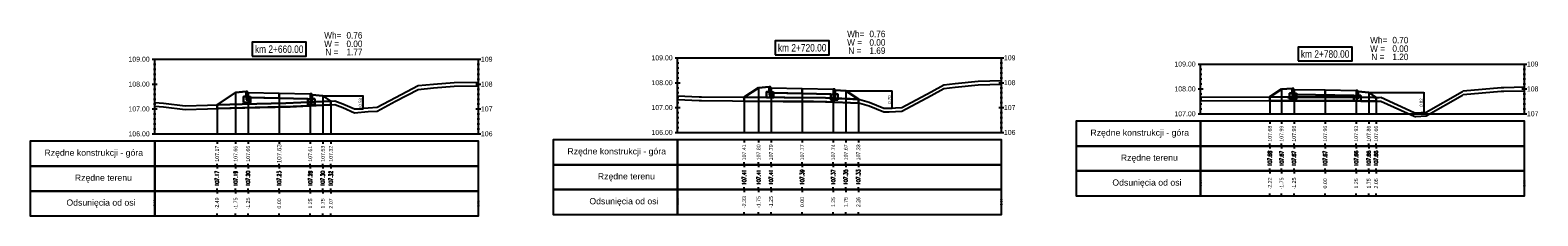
# Model space of a CAD drawing. Extents: x 7537626 to 7538805, y 5722894 to 5725486.
# Tile 42 of 105: x 7538260.58 to 7538321.12, y 5725385.98 to 5725393.45. Entities that reach past the tile are written whole.
import ezdxf

# ---------------------------------------------------------------- set-up
doc = ezdxf.new("R2010")
doc.units = 0
doc.header["$PDMODE"] = 35
doc.header["$PDSIZE"] = 0.3
for name, color, linetype in [('C-DROGI-PROFILE', 7, 'Continuous'), ('C-DROGI-PROFILE-ETYKIETY', 7, 'Continuous'), ('C-DROGI-PRZEKROJE-ETYKIETY', 7, 'Continuous'), ('C-POPRZECZKA-przekrój', 2, 'Continuous'), ('C-POPRZECZKA-widok', 1, 'Continuous')]:
    doc.layers.add(name, color=color, linetype=linetype)
for name, color, linetype, true_color in [('C-humus', 7, 'Continuous', 0x003df5), ('C-Teren', 7, 'Continuous', 0x008521), ('poprzeczki', 7, 'Continuous', 0x0000d6)]:
    doc.layers.add(name, color=color, linetype=linetype, true_color=true_color)
doc.layers.add('D-1.pow. hum.', color=7, linetype='Continuous', lineweight=30, plot=False)
doc.layers.add('D-3.nasyp', color=4, linetype='Continuous', lineweight=30, plot=False)
doc.layers.add('D-roboty-ziemne-opis', color=2, linetype='Continuous', lineweight=30)
doc.styles.add('2mm08', font='arial.ttf', dxfattribs={"width": 0.8})
doc.styles.add('opis_50', font='arial.ttf', dxfattribs={"height": 0.125})
doc.styles.get("Standard").update_dxf_attribs({"font": 'arial.ttf'})
doc.dimstyles.new('OPIS_50', dxfattribs={"dimscale": 0.5, "dimtxt": 0.125, "dimasz": 0.25, "dimexe": 0.1, "dimexo": 0.15, "dimgap": 0.1, "dimtad": 1, "dimzin": 0, "dimtxsty": 'opis_50', "dimblk": 'ARCHTICK', "dimcen": 0.15, "dimdle": 0.1, "dimaunit": 2, "dimadec": 4, "dimazin": 0, "dimtfac": 1, "dimtmove": 0, "dimatfit": 3, "dimfxl": 1, "dimarcsym": 0})

# ---------------------------------------------------------------- blocks, each defined once
blk = doc.blocks.new('_ArchTick')
at = {"color": 0, "linetype": 'ByBlock', "const_width": 0.15}
blk.add_lwpolyline([(-0.5, -0.5), (0.5, 0.5)], dxfattribs=at)
blk = doc.blocks.new('*D129')
at = {"layer": 'Defpoints', "color": 0, "transparency": 16777216}
for p in [(7538272.328, 5725390.816), (7538273.605, 5725390.282), (7538273.934, 5725390.282)]:
    blk.add_point(p, dxfattribs=at)
at = {"layer": 'poprzeczki', "color": 0, "lineweight": -2, "transparency": 16777216}
for p, q in [((7538272.343, 5725390.816), (7538273.944, 5725390.816)), ((7538273.934, 5725390.826), (7538273.934, 5725390.272)), ((7538273.62, 5725390.282), (7538273.944, 5725390.282))]:
    blk.add_line(p, q, dxfattribs=at)
at = {"layer": 'poprzeczki', "color": 0, "lineweight": -2, "transparency": 16777216, "xscale": 0.025, "yscale": 0.025, "zscale": 0.025}
for p, rotation in [((7538273.934, 5725390.816), 90), ((7538273.934, 5725390.282), 270)]:
    blk.add_blockref('_ArchTick', p, dxfattribs=dict(at, rotation=rotation))
at = {"layer": 'poprzeczki', "color": 0, "transparency": 16777216, "insert": (7538273.849, 5725390.549), "char_height": 0.125, "attachment_point": 5, "rotation": 90, "style": 'opis_50'}
blk.add_mtext('0,53', dxfattribs=at)
blk = doc.blocks.new('*D132')
at = {"layer": 'Defpoints', "color": 0, "transparency": 16777216}
for p in [(7538293.328, 5725391.009), (7538294.86, 5725390.312), (7538295.18, 5725390.312)]:
    blk.add_point(p, dxfattribs=at)
at = {"layer": 'poprzeczki', "color": 0, "lineweight": -2, "transparency": 16777216}
for p, q in [((7538293.343, 5725391.009), (7538295.19, 5725391.009)), ((7538295.18, 5725391.019), (7538295.18, 5725390.302)), ((7538294.875, 5725390.312), (7538295.19, 5725390.312))]:
    blk.add_line(p, q, dxfattribs=at)
at = {"layer": 'poprzeczki', "color": 0, "lineweight": -2, "transparency": 16777216, "xscale": 0.025, "yscale": 0.025, "zscale": 0.025}
for p, rotation in [((7538295.18, 5725391.009), 90), ((7538295.18, 5725390.312), 270)]:
    blk.add_blockref('_ArchTick', p, dxfattribs=dict(at, rotation=rotation))
at = {"layer": 'poprzeczki', "color": 0, "transparency": 16777216, "insert": (7538295.095, 5725390.661), "char_height": 0.125, "attachment_point": 5, "rotation": 90, "style": 'opis_50'}
blk.add_mtext('0,70', dxfattribs=at)
blk = doc.blocks.new('*D135')
at = {"layer": 'Defpoints', "color": 0, "transparency": 16777216}
for p in [(7538314.328, 5725390.949), (7538316.217, 5725390.13), (7538316.535, 5725390.13)]:
    blk.add_point(p, dxfattribs=at)
at = {"layer": 'poprzeczki', "color": 0, "lineweight": -2, "transparency": 16777216}
for p, q in [((7538314.343, 5725390.949), (7538316.545, 5725390.949)), ((7538316.535, 5725390.959), (7538316.535, 5725390.12)), ((7538316.232, 5725390.13), (7538316.545, 5725390.13))]:
    blk.add_line(p, q, dxfattribs=at)
at = {"layer": 'poprzeczki', "color": 0, "lineweight": -2, "transparency": 16777216, "xscale": 0.025, "yscale": 0.025, "zscale": 0.025}
for p, rotation in [((7538316.535, 5725390.949), 90), ((7538316.535, 5725390.13), 270)]:
    blk.add_blockref('_ArchTick', p, dxfattribs=dict(at, rotation=rotation))
at = {"layer": 'poprzeczki', "color": 0, "transparency": 16777216, "insert": (7538316.45, 5725390.539), "char_height": 0.125, "attachment_point": 5, "rotation": 90, "style": 'opis_50'}
blk.add_mtext('0,82', dxfattribs=at)

msp = doc.modelspace()

# ---------------------------------------------------------------- linework, layer by layer
at = {"layer": 'C-DROGI-PROFILE', "color": 7, "linetype": 'Continuous', "lineweight": -3}
for p, q in [((7538310.358, 5725389.789), (7538310.358, 5725389.689)), ((7538310.828, 5725389.789), (7538310.828, 5725389.689)), ((7538311.328, 5725389.789), (7538311.328, 5725389.689)), ((7538312.578, 5725389.789), (7538312.578, 5725389.689)), ((7538313.828, 5725389.789), (7538313.828, 5725389.689)), ((7538314.328, 5725389.789), (7538314.328, 5725389.689)), ((7538314.624, 5725389.789), (7538314.624, 5725389.689)), ((7538268.083, 5725388.983), (7538268.083, 5725388.883)), ((7538268.828, 5725388.983), (7538268.828, 5725388.883)), ((7538269.328, 5725388.983), (7538269.328, 5725388.883)), ((7538270.578, 5725388.983), (7538270.578, 5725388.883)), ((7538271.828, 5725388.983), (7538271.828, 5725388.883)), ((7538272.328, 5725388.983), (7538272.328, 5725388.883)), ((7538272.652, 5725388.983), (7538272.652, 5725388.883)), ((7538289.249, 5725389.039), (7538289.249, 5725388.939)), ((7538289.828, 5725389.039), (7538289.828, 5725388.939)), ((7538290.328, 5725389.039), (7538290.328, 5725388.939)), ((7538291.578, 5725389.039), (7538291.578, 5725388.939)), ((7538292.828, 5725389.039), (7538292.828, 5725388.939)), ((7538293.328, 5725389.039), (7538293.328, 5725388.939)), ((7538293.835, 5725389.039), (7538293.835, 5725388.939)), ((7538310.358, 5725388.789), (7538310.358, 5725388.889)), ((7538310.358, 5725388.789), (7538310.358, 5725388.689)), ((7538310.828, 5725388.789), (7538310.828, 5725388.889)), ((7538310.828, 5725388.789), (7538310.828, 5725388.689)), ((7538311.328, 5725388.789), (7538311.328, 5725388.889)), ((7538311.328, 5725388.789), (7538311.328, 5725388.689)), ((7538312.578, 5725388.789), (7538312.578, 5725388.889)), ((7538312.578, 5725388.789), (7538312.578, 5725388.689)), ((7538313.828, 5725388.789), (7538313.828, 5725388.889)), ((7538313.828, 5725388.789), (7538313.828, 5725388.689)), ((7538314.328, 5725388.789), (7538314.328, 5725388.889)), ((7538314.328, 5725388.789), (7538314.328, 5725388.689)), ((7538314.624, 5725388.789), (7538314.624, 5725388.889)), ((7538314.624, 5725388.789), (7538314.624, 5725388.689)), ((7538268.083, 5725387.983), (7538268.083, 5725388.083)), ((7538268.083, 5725387.983), (7538268.083, 5725387.883)), ((7538268.828, 5725387.983), (7538268.828, 5725388.083)), ((7538268.828, 5725387.983), (7538268.828, 5725387.883)), ((7538269.328, 5725387.983), (7538269.328, 5725388.083)), ((7538269.328, 5725387.983), (7538269.328, 5725387.883)), ((7538270.578, 5725387.983), (7538270.578, 5725388.083)), ((7538270.578, 5725387.983), (7538270.578, 5725387.883)), ((7538271.828, 5725387.983), (7538271.828, 5725388.083)), ((7538271.828, 5725387.983), (7538271.828, 5725387.883)), ((7538272.328, 5725387.983), (7538272.328, 5725388.083)), ((7538272.328, 5725387.983), (7538272.328, 5725387.883)), ((7538272.652, 5725387.983), (7538272.652, 5725388.083)), ((7538272.652, 5725387.983), (7538272.652, 5725387.883)), ((7538289.249, 5725388.039), (7538289.249, 5725388.139)), ((7538289.249, 5725388.039), (7538289.249, 5725387.939)), ((7538289.828, 5725388.039), (7538289.828, 5725388.139)), ((7538289.828, 5725388.039), (7538289.828, 5725387.939)), ((7538290.328, 5725388.039), (7538290.328, 5725388.139)), ((7538290.328, 5725388.039), (7538290.328, 5725387.939)), ((7538291.578, 5725388.039), (7538291.578, 5725388.139)), ((7538291.578, 5725388.039), (7538291.578, 5725387.939)), ((7538292.828, 5725388.039), (7538292.828, 5725388.139)), ((7538292.828, 5725388.039), (7538292.828, 5725387.939)), ((7538293.328, 5725388.039), (7538293.328, 5725388.139)), ((7538293.328, 5725388.039), (7538293.328, 5725387.939)), ((7538293.835, 5725388.039), (7538293.835, 5725388.139)), ((7538293.835, 5725388.039), (7538293.835, 5725387.939)), ((7538310.358, 5725387.789), (7538310.358, 5725387.889)), ((7538310.358, 5725387.789), (7538310.358, 5725387.689)), ((7538310.828, 5725387.789), (7538310.828, 5725387.889)), ((7538310.828, 5725387.789), (7538310.828, 5725387.689)), ((7538311.328, 5725387.789), (7538311.328, 5725387.889)), ((7538311.328, 5725387.789), (7538311.328, 5725387.689)), ((7538312.578, 5725387.789), (7538312.578, 5725387.889)), ((7538312.578, 5725387.789), (7538312.578, 5725387.689)), ((7538313.828, 5725387.789), (7538313.828, 5725387.889)), ((7538313.828, 5725387.789), (7538313.828, 5725387.689)), ((7538314.328, 5725387.789), (7538314.328, 5725387.889)), ((7538314.328, 5725387.789), (7538314.328, 5725387.689)), ((7538314.624, 5725387.789), (7538314.624, 5725387.889)), ((7538314.624, 5725387.789), (7538314.624, 5725387.689)), ((7538268.083, 5725386.983), (7538268.083, 5725387.083)), ((7538268.083, 5725386.983), (7538268.083, 5725386.883)), ((7538268.828, 5725386.983), (7538268.828, 5725387.083)), ((7538268.828, 5725386.983), (7538268.828, 5725386.883)), ((7538269.328, 5725386.983), (7538269.328, 5725387.083)), ((7538269.328, 5725386.983), (7538269.328, 5725386.883)), ((7538270.578, 5725386.983), (7538270.578, 5725387.083)), ((7538270.578, 5725386.983), (7538270.578, 5725386.883)), ((7538271.828, 5725386.983), (7538271.828, 5725387.083)), ((7538271.828, 5725386.983), (7538271.828, 5725386.883)), ((7538272.328, 5725386.983), (7538272.328, 5725387.083)), ((7538272.328, 5725386.983), (7538272.328, 5725386.883)), ((7538272.652, 5725386.983), (7538272.652, 5725387.083)), ((7538272.652, 5725386.983), (7538272.652, 5725386.883)), ((7538289.249, 5725387.039), (7538289.249, 5725387.139)), ((7538289.249, 5725387.039), (7538289.249, 5725386.939)), ((7538289.828, 5725387.039), (7538289.828, 5725387.139)), ((7538289.828, 5725387.039), (7538289.828, 5725386.939)), ((7538290.328, 5725387.039), (7538290.328, 5725387.139)), ((7538290.328, 5725387.039), (7538290.328, 5725386.939)), ((7538291.578, 5725387.039), (7538291.578, 5725387.139)), ((7538291.578, 5725387.039), (7538291.578, 5725386.939)), ((7538292.828, 5725387.039), (7538292.828, 5725387.139)), ((7538292.828, 5725387.039), (7538292.828, 5725386.939)), ((7538293.328, 5725387.039), (7538293.328, 5725387.139)), ((7538293.328, 5725387.039), (7538293.328, 5725386.939)), ((7538293.835, 5725387.039), (7538293.835, 5725387.139)), ((7538293.835, 5725387.039), (7538293.835, 5725386.939)), ((7538310.358, 5725386.789), (7538310.358, 5725386.889)), ((7538310.828, 5725386.789), (7538310.828, 5725386.889)), ((7538311.328, 5725386.789), (7538311.328, 5725386.889)), ((7538312.578, 5725386.789), (7538312.578, 5725386.889)), ((7538313.828, 5725386.789), (7538313.828, 5725386.889)), ((7538314.328, 5725386.789), (7538314.328, 5725386.889)), ((7538314.624, 5725386.789), (7538314.624, 5725386.889)), ((7538268.083, 5725385.983), (7538268.083, 5725386.083)), ((7538268.828, 5725385.983), (7538268.828, 5725386.083)), ((7538269.328, 5725385.983), (7538269.328, 5725386.083)), ((7538270.578, 5725385.983), (7538270.578, 5725386.083)), ((7538271.828, 5725385.983), (7538271.828, 5725386.083)), ((7538272.328, 5725385.983), (7538272.328, 5725386.083)), ((7538272.652, 5725385.983), (7538272.652, 5725386.083)), ((7538289.249, 5725386.039), (7538289.249, 5725386.139)), ((7538289.828, 5725386.039), (7538289.828, 5725386.139)), ((7538290.328, 5725386.039), (7538290.328, 5725386.139)), ((7538291.578, 5725386.039), (7538291.578, 5725386.139)), ((7538292.828, 5725386.039), (7538292.828, 5725386.139)), ((7538293.328, 5725386.039), (7538293.328, 5725386.139)), ((7538293.835, 5725386.039), (7538293.835, 5725386.139))]:
    msp.add_line(p, q, dxfattribs=at)
at = {"layer": 'C-DROGI-PROFILE', "color": 1, "linetype": 'Continuous', "lineweight": -3}
for points in [[(7538307.578, 5725388.789), (7538307.578, 5725389.789), (7538302.578, 5725389.789), (7538302.578, 5725388.789)], [(7538307.578, 5725388.789), (7538320.578, 5725388.789), (7538320.578, 5725389.789), (7538307.578, 5725389.789)], [(7538265.578, 5725387.983), (7538265.578, 5725388.983), (7538260.578, 5725388.983), (7538260.578, 5725387.983)], [(7538265.578, 5725387.983), (7538278.578, 5725387.983), (7538278.578, 5725388.983), (7538265.578, 5725388.983)], [(7538286.578, 5725388.039), (7538286.578, 5725389.039), (7538281.578, 5725389.039), (7538281.578, 5725388.039)], [(7538286.578, 5725388.039), (7538299.578, 5725388.039), (7538299.578, 5725389.039), (7538286.578, 5725389.039)], [(7538307.578, 5725387.789), (7538307.578, 5725388.789), (7538302.578, 5725388.789), (7538302.578, 5725387.789)], [(7538307.578, 5725387.789), (7538320.578, 5725387.789), (7538320.578, 5725388.789), (7538307.578, 5725388.789)], [(7538265.578, 5725386.983), (7538265.578, 5725387.983), (7538260.578, 5725387.983), (7538260.578, 5725386.983)], [(7538265.578, 5725386.983), (7538278.578, 5725386.983), (7538278.578, 5725387.983), (7538265.578, 5725387.983)], [(7538286.578, 5725387.039), (7538286.578, 5725388.039), (7538281.578, 5725388.039), (7538281.578, 5725387.039)], [(7538286.578, 5725387.039), (7538299.578, 5725387.039), (7538299.578, 5725388.039), (7538286.578, 5725388.039)], [(7538307.578, 5725386.789), (7538307.578, 5725387.789), (7538302.578, 5725387.789), (7538302.578, 5725386.789)], [(7538307.578, 5725386.789), (7538320.578, 5725386.789), (7538320.578, 5725387.789), (7538307.578, 5725387.789)], [(7538265.578, 5725385.983), (7538265.578, 5725386.983), (7538260.578, 5725386.983), (7538260.578, 5725385.983)], [(7538265.578, 5725385.983), (7538278.578, 5725385.983), (7538278.578, 5725386.983), (7538265.578, 5725386.983)], [(7538286.578, 5725386.039), (7538286.578, 5725387.039), (7538281.578, 5725387.039), (7538281.578, 5725386.039)], [(7538286.578, 5725386.039), (7538299.578, 5725386.039), (7538299.578, 5725387.039), (7538286.578, 5725387.039)]]:
    msp.add_3dface(points, dxfattribs=at)
at = {"layer": 'C-DROGI-PRZEKROJE-ETYKIETY', "color": 1, "linetype": 'Continuous', "lineweight": -3}
for p, q in [((7538268.828, 5725390.946), (7538268.828, 5725389.283)), ((7538269.328, 5725390.94), (7538269.328, 5725389.283)), ((7538270.578, 5725390.915), (7538270.578, 5725389.283)), ((7538271.828, 5725390.89), (7538271.828, 5725389.283)), ((7538272.328, 5725390.816), (7538272.328, 5725389.283)), ((7538272.652, 5725390.6), (7538272.652, 5725389.283)), ((7538289.249, 5725390.753), (7538289.249, 5725389.339)), ((7538289.828, 5725391.139), (7538289.828, 5725389.339)), ((7538290.328, 5725391.133), (7538290.328, 5725389.339)), ((7538291.578, 5725391.108), (7538291.578, 5725389.339)), ((7538292.828, 5725391.083), (7538292.828, 5725389.339)), ((7538293.328, 5725391.009), (7538293.328, 5725389.339)), ((7538293.835, 5725390.671), (7538293.835, 5725389.339)), ((7538310.358, 5725390.765), (7538310.358, 5725390.089)), ((7538310.828, 5725391.079), (7538310.828, 5725390.089)), ((7538311.328, 5725391.072), (7538311.328, 5725390.089)), ((7538312.578, 5725391.047), (7538312.578, 5725390.089)), ((7538313.828, 5725391.022), (7538313.828, 5725390.089)), ((7538314.328, 5725390.949), (7538314.328, 5725390.089)), ((7538314.624, 5725390.751), (7538314.624, 5725390.089)), ((7538268.083, 5725390.45), (7538268.083, 5725389.283))]:
    msp.add_line(p, q, dxfattribs=at)
at = {"layer": 'C-humus'}
for p, q in [((7538276.769, 5725391.127), (7538277.607, 5725391.201)), ((7538277.607, 5725391.201), (7538278.578, 5725391.217)), ((7538297.72, 5725391.154), (7538298.649, 5725391.256)), ((7538298.649, 5725391.256), (7538299.578, 5725391.278)), ((7538274.516, 5725390.199), (7538275.244, 5725390.591)), ((7538275.244, 5725390.591), (7538276.158, 5725391.071)), ((7538276.158, 5725391.071), (7538276.769, 5725391.127)), ((7538286.578, 5725390.666), (7538287.446, 5725390.619)), ((7538287.446, 5725390.619), (7538287.449, 5725390.619)), ((7538287.449, 5725390.619), (7538287.455, 5725390.619)), ((7538287.455, 5725390.619), (7538287.535, 5725390.618)), ((7538287.535, 5725390.618), (7538292.514, 5725390.576)), ((7538292.514, 5725390.576), (7538293.892, 5725390.519)), ((7538295.578, 5725390.196), (7538296.753, 5725390.82)), ((7538296.753, 5725390.82), (7538297.269, 5725391.103)), ((7538297.269, 5725391.103), (7538297.72, 5725391.154)), ((7538307.578, 5725390.625), (7538314.53, 5725390.601)), ((7538314.53, 5725390.601), (7538314.743, 5725390.601)), ((7538314.743, 5725390.601), (7538314.821, 5725390.603)), ((7538314.821, 5725390.603), (7538316.153, 5725389.994)), ((7538316.638, 5725390.009), (7538318.098, 5725390.842)), ((7538318.098, 5725390.842), (7538318.127, 5725390.859)), ((7538318.127, 5725390.859), (7538319.643, 5725390.996)), ((7538319.643, 5725390.996), (7538319.675, 5725390.999)), ((7538319.675, 5725390.999), (7538319.76, 5725391.001)), ((7538319.76, 5725391.001), (7538320.578, 5725391.017)), ((7538265.578, 5725390.392), (7538265.932, 5725390.367)), ((7538265.932, 5725390.367), (7538266.802, 5725390.265)), ((7538266.802, 5725390.265), (7538268.595, 5725390.314)), ((7538268.595, 5725390.314), (7538271.019, 5725390.375)), ((7538271.019, 5725390.375), (7538272.813, 5725390.457)), ((7538272.813, 5725390.457), (7538273.14, 5725390.338)), ((7538273.14, 5725390.338), (7538273.605, 5725390.132)), ((7538273.605, 5725390.132), (7538274.148, 5725390.177)), ((7538274.148, 5725390.177), (7538274.516, 5725390.199)), ((7538293.892, 5725390.519), (7538294.271, 5725390.403)), ((7538294.271, 5725390.403), (7538294.86, 5725390.162)), ((7538294.86, 5725390.162), (7538295.074, 5725390.169)), ((7538295.074, 5725390.169), (7538295.578, 5725390.196)), ((7538316.153, 5725389.994), (7538316.199, 5725389.978)), ((7538316.199, 5725389.978), (7538316.217, 5725389.98)), ((7538316.217, 5725389.98), (7538316.638, 5725390.009))]:
    msp.add_line(p, q, dxfattribs=at)
at = {"layer": 'C-POPRZECZKA-przekrój', "color": 2, "linetype": 'Continuous', "lineweight": -3}
for p, q in [((7538289.828, 5725391.139), (7538290.248, 5725391.173)), ((7538290.288, 5725391.173), (7538290.248, 5725391.173)), ((7538290.248, 5725391.173), (7538290.248, 5725390.843)), ((7538290.293, 5725391.172), (7538290.288, 5725391.173)), ((7538290.302, 5725391.17), (7538290.293, 5725391.172)), ((7538290.31, 5725391.166), (7538290.302, 5725391.17)), ((7538268.083, 5725390.45), (7538268.828, 5725390.946)), ((7538268.828, 5725390.946), (7538269.248, 5725390.98)), ((7538269.148, 5725390.55), (7538269.148, 5725390.78)), ((7538269.148, 5725390.78), (7538269.248, 5725390.78)), ((7538269.288, 5725390.98), (7538269.248, 5725390.98)), ((7538269.248, 5725390.98), (7538269.248, 5725390.65)), ((7538269.248, 5725390.78), (7538269.248, 5725390.68)), ((7538269.248, 5725390.68), (7538269.328, 5725390.68)), ((7538269.248, 5725390.65), (7538269.328, 5725390.65)), ((7538269.293, 5725390.979), (7538269.288, 5725390.98)), ((7538269.302, 5725390.977), (7538269.293, 5725390.979)), ((7538269.31, 5725390.973), (7538269.302, 5725390.977)), ((7538269.316, 5725390.968), (7538269.31, 5725390.973)), ((7538269.32, 5725390.963), (7538269.316, 5725390.968)), ((7538269.325, 5725390.955), (7538269.32, 5725390.963)), ((7538269.327, 5725390.947), (7538269.325, 5725390.955)), ((7538269.328, 5725390.94), (7538269.327, 5725390.947)), ((7538269.328, 5725390.94), (7538270.578, 5725390.915)), ((7538269.328, 5725390.94), (7538269.329, 5725390.74)), ((7538269.328, 5725390.65), (7538269.328, 5725390.94)), ((7538269.328, 5725390.94), (7538269.328, 5725390.78)), ((7538269.328, 5725390.78), (7538269.428, 5725390.78)), ((7538269.329, 5725390.74), (7538270.578, 5725390.715)), ((7538269.428, 5725390.78), (7538269.428, 5725390.55)), ((7538270.578, 5725390.715), (7538270.578, 5725390.915)), ((7538270.578, 5725390.915), (7538271.828, 5725390.89)), ((7538270.578, 5725390.715), (7538271.827, 5725390.69)), ((7538271.728, 5725390.46), (7538271.728, 5725390.69)), ((7538271.728, 5725390.69), (7538271.828, 5725390.69)), ((7538271.828, 5725390.89), (7538271.827, 5725390.69)), ((7538271.868, 5725390.89), (7538271.828, 5725390.89)), ((7538271.828, 5725390.89), (7538271.828, 5725390.56)), ((7538271.828, 5725390.69), (7538271.828, 5725390.59)), ((7538271.828, 5725390.59), (7538271.908, 5725390.59)), ((7538271.873, 5725390.889), (7538271.868, 5725390.89)), ((7538271.882, 5725390.887), (7538271.873, 5725390.889)), ((7538271.89, 5725390.883), (7538271.882, 5725390.887)), ((7538271.896, 5725390.878), (7538271.89, 5725390.883)), ((7538271.9, 5725390.873), (7538271.896, 5725390.878)), ((7538271.905, 5725390.865), (7538271.9, 5725390.873)), ((7538271.907, 5725390.857), (7538271.905, 5725390.865)), ((7538271.908, 5725390.85), (7538271.907, 5725390.857)), ((7538271.908, 5725390.56), (7538271.908, 5725390.85)), ((7538271.908, 5725390.85), (7538271.908, 5725390.69)), ((7538271.908, 5725390.85), (7538272.328, 5725390.816)), ((7538271.908, 5725390.69), (7538272.008, 5725390.69)), ((7538272.008, 5725390.69), (7538272.008, 5725390.46)), ((7538272.328, 5725390.816), (7538272.652, 5725390.6)), ((7538289.249, 5725390.753), (7538289.828, 5725391.139)), ((7538290.148, 5725390.743), (7538290.148, 5725390.973)), ((7538290.148, 5725390.973), (7538290.248, 5725390.973)), ((7538290.428, 5725390.743), (7538290.148, 5725390.743)), ((7538290.248, 5725390.973), (7538290.248, 5725390.873)), ((7538290.248, 5725390.873), (7538290.328, 5725390.873)), ((7538290.248, 5725390.843), (7538290.328, 5725390.843)), ((7538290.316, 5725391.161), (7538290.31, 5725391.166)), ((7538290.32, 5725391.156), (7538290.316, 5725391.161)), ((7538290.325, 5725391.148), (7538290.32, 5725391.156)), ((7538290.327, 5725391.14), (7538290.325, 5725391.148)), ((7538290.328, 5725391.133), (7538290.327, 5725391.14)), ((7538290.328, 5725391.133), (7538291.578, 5725391.108)), ((7538290.328, 5725391.133), (7538290.329, 5725390.933)), ((7538290.328, 5725390.843), (7538290.328, 5725391.133)), ((7538290.328, 5725391.133), (7538290.328, 5725390.973)), ((7538290.328, 5725390.973), (7538290.428, 5725390.973)), ((7538290.329, 5725390.933), (7538291.578, 5725390.908)), ((7538290.428, 5725390.973), (7538290.428, 5725390.743)), ((7538291.578, 5725390.908), (7538291.578, 5725391.108)), ((7538291.578, 5725391.108), (7538292.828, 5725391.083)), ((7538291.578, 5725390.908), (7538292.827, 5725390.883)), ((7538292.728, 5725390.653), (7538292.728, 5725390.883)), ((7538292.728, 5725390.883), (7538292.828, 5725390.883)), ((7538293.008, 5725390.653), (7538292.728, 5725390.653)), ((7538292.828, 5725391.083), (7538292.827, 5725390.883)), ((7538292.868, 5725391.083), (7538292.828, 5725391.083)), ((7538292.828, 5725391.083), (7538292.828, 5725390.753)), ((7538292.828, 5725390.883), (7538292.828, 5725390.783)), ((7538292.828, 5725390.783), (7538292.908, 5725390.783)), ((7538292.828, 5725390.753), (7538292.908, 5725390.753)), ((7538292.873, 5725391.082), (7538292.868, 5725391.083)), ((7538292.882, 5725391.08), (7538292.873, 5725391.082)), ((7538292.89, 5725391.076), (7538292.882, 5725391.08)), ((7538292.896, 5725391.071), (7538292.89, 5725391.076)), ((7538292.9, 5725391.066), (7538292.896, 5725391.071)), ((7538292.905, 5725391.058), (7538292.9, 5725391.066)), ((7538292.907, 5725391.05), (7538292.905, 5725391.058)), ((7538292.908, 5725391.043), (7538292.907, 5725391.05)), ((7538292.908, 5725390.753), (7538292.908, 5725391.043)), ((7538292.908, 5725391.043), (7538292.908, 5725390.883)), ((7538292.908, 5725391.043), (7538293.328, 5725391.009)), ((7538292.908, 5725390.883), (7538293.008, 5725390.883)), ((7538293.008, 5725390.883), (7538293.008, 5725390.653)), ((7538293.328, 5725391.009), (7538293.835, 5725390.671)), ((7538310.358, 5725390.765), (7538310.828, 5725391.079)), ((7538310.828, 5725391.079), (7538311.248, 5725391.112)), ((7538311.148, 5725390.682), (7538311.148, 5725390.912)), ((7538311.148, 5725390.912), (7538311.248, 5725390.912)), ((7538311.428, 5725390.682), (7538311.148, 5725390.682)), ((7538311.288, 5725391.112), (7538311.248, 5725391.112)), ((7538311.248, 5725391.112), (7538311.248, 5725390.782)), ((7538311.248, 5725390.912), (7538311.248, 5725390.812)), ((7538311.248, 5725390.812), (7538311.328, 5725390.812)), ((7538311.248, 5725390.782), (7538311.328, 5725390.782)), ((7538311.293, 5725391.112), (7538311.288, 5725391.112)), ((7538311.302, 5725391.11), (7538311.293, 5725391.112)), ((7538311.31, 5725391.105), (7538311.302, 5725391.11)), ((7538311.316, 5725391.1), (7538311.31, 5725391.105)), ((7538311.32, 5725391.095), (7538311.316, 5725391.1)), ((7538311.325, 5725391.088), (7538311.32, 5725391.095)), ((7538311.327, 5725391.08), (7538311.325, 5725391.088)), ((7538311.328, 5725391.072), (7538311.327, 5725391.08)), ((7538311.328, 5725391.072), (7538312.578, 5725391.047)), ((7538311.328, 5725391.072), (7538311.329, 5725390.872)), ((7538311.328, 5725390.782), (7538311.328, 5725391.072)), ((7538311.328, 5725391.072), (7538311.328, 5725390.912)), ((7538311.328, 5725390.912), (7538311.428, 5725390.912)), ((7538311.329, 5725390.872), (7538312.578, 5725390.847)), ((7538311.428, 5725390.912), (7538311.428, 5725390.682)), ((7538312.578, 5725390.847), (7538312.578, 5725391.047)), ((7538312.578, 5725391.047), (7538313.828, 5725391.022)), ((7538312.578, 5725390.847), (7538313.827, 5725390.822)), ((7538313.728, 5725390.592), (7538313.728, 5725390.822)), ((7538313.728, 5725390.822), (7538313.828, 5725390.822)), ((7538314.008, 5725390.592), (7538313.728, 5725390.592)), ((7538313.828, 5725391.022), (7538313.827, 5725390.822)), ((7538313.868, 5725391.022), (7538313.828, 5725391.022)), ((7538313.828, 5725391.022), (7538313.828, 5725390.692)), ((7538313.828, 5725390.822), (7538313.828, 5725390.722)), ((7538313.828, 5725390.722), (7538313.908, 5725390.722)), ((7538313.828, 5725390.692), (7538313.908, 5725390.692)), ((7538313.873, 5725391.022), (7538313.868, 5725391.022)), ((7538313.882, 5725391.02), (7538313.873, 5725391.022)), ((7538313.89, 5725391.015), (7538313.882, 5725391.02)), ((7538313.896, 5725391.01), (7538313.89, 5725391.015)), ((7538313.9, 5725391.005), (7538313.896, 5725391.01)), ((7538313.905, 5725390.998), (7538313.9, 5725391.005)), ((7538313.907, 5725390.99), (7538313.905, 5725390.998)), ((7538313.908, 5725390.982), (7538313.907, 5725390.99)), ((7538313.908, 5725390.692), (7538313.908, 5725390.982)), ((7538313.908, 5725390.982), (7538313.908, 5725390.822)), ((7538313.908, 5725390.982), (7538314.328, 5725390.949)), ((7538313.908, 5725390.822), (7538314.008, 5725390.822)), ((7538314.008, 5725390.822), (7538314.008, 5725390.592)), ((7538314.328, 5725390.949), (7538314.624, 5725390.751)), ((7538269.428, 5725390.55), (7538269.148, 5725390.55)), ((7538272.008, 5725390.46), (7538271.728, 5725390.46)), ((7538271.828, 5725390.56), (7538271.908, 5725390.56))]:
    msp.add_line(p, q, dxfattribs=at)
at = {"layer": 'C-POPRZECZKA-widok', "color": 1, "linetype": 'Continuous', "lineweight": -3}
for p, q in [((7538265.478, 5725392.283), (7538278.678, 5725392.283)), ((7538265.528, 5725392.083), (7538265.628, 5725392.083)), ((7538265.528, 5725391.883), (7538265.628, 5725391.883)), ((7538265.578, 5725389.283), (7538265.578, 5725392.283)), ((7538278.528, 5725392.083), (7538278.628, 5725392.083)), ((7538278.528, 5725391.883), (7538278.628, 5725391.883)), ((7538278.578, 5725389.283), (7538278.578, 5725392.283)), ((7538286.478, 5725392.339), (7538299.678, 5725392.339)), ((7538286.528, 5725392.139), (7538286.628, 5725392.139)), ((7538286.528, 5725391.939), (7538286.628, 5725391.939)), ((7538286.578, 5725389.339), (7538286.578, 5725392.339)), ((7538299.528, 5725392.139), (7538299.628, 5725392.139)), ((7538299.528, 5725391.939), (7538299.628, 5725391.939)), ((7538299.578, 5725389.339), (7538299.578, 5725392.339)), ((7538307.478, 5725392.089), (7538320.678, 5725392.089)), ((7538307.528, 5725391.889), (7538307.628, 5725391.889)), ((7538307.578, 5725390.089), (7538307.578, 5725392.089)), ((7538320.528, 5725391.889), (7538320.628, 5725391.889)), ((7538320.578, 5725390.089), (7538320.578, 5725392.089)), ((7538265.478, 5725391.283), (7538265.678, 5725391.283)), ((7538265.528, 5725391.683), (7538265.628, 5725391.683)), ((7538265.528, 5725391.483), (7538265.628, 5725391.483)), ((7538265.528, 5725391.283), (7538265.628, 5725391.283)), ((7538278.478, 5725391.283), (7538278.678, 5725391.283)), ((7538278.528, 5725391.683), (7538278.628, 5725391.683)), ((7538278.528, 5725391.483), (7538278.628, 5725391.483)), ((7538278.528, 5725391.283), (7538278.628, 5725391.283)), ((7538286.478, 5725391.339), (7538286.678, 5725391.339)), ((7538286.528, 5725391.739), (7538286.628, 5725391.739)), ((7538286.528, 5725391.539), (7538286.628, 5725391.539)), ((7538286.528, 5725391.339), (7538286.628, 5725391.339)), ((7538299.478, 5725391.339), (7538299.678, 5725391.339)), ((7538299.528, 5725391.739), (7538299.628, 5725391.739)), ((7538299.528, 5725391.539), (7538299.628, 5725391.539)), ((7538299.528, 5725391.339), (7538299.628, 5725391.339)), ((7538307.528, 5725391.689), (7538307.628, 5725391.689)), ((7538307.528, 5725391.489), (7538307.628, 5725391.489)), ((7538307.528, 5725391.289), (7538307.628, 5725391.289)), ((7538320.528, 5725391.689), (7538320.628, 5725391.689)), ((7538320.528, 5725391.489), (7538320.628, 5725391.489)), ((7538320.528, 5725391.289), (7538320.628, 5725391.289)), ((7538265.528, 5725391.083), (7538265.628, 5725391.083)), ((7538265.528, 5725390.883), (7538265.628, 5725390.883)), ((7538265.528, 5725390.683), (7538265.628, 5725390.683)), ((7538278.528, 5725391.083), (7538278.628, 5725391.083)), ((7538278.528, 5725390.883), (7538278.628, 5725390.883)), ((7538278.528, 5725390.683), (7538278.628, 5725390.683)), ((7538286.528, 5725391.139), (7538286.628, 5725391.139)), ((7538286.528, 5725390.939), (7538286.628, 5725390.939)), ((7538286.528, 5725390.739), (7538286.628, 5725390.739)), ((7538299.528, 5725391.139), (7538299.628, 5725391.139)), ((7538299.528, 5725390.939), (7538299.628, 5725390.939)), ((7538299.528, 5725390.739), (7538299.628, 5725390.739)), ((7538307.478, 5725391.089), (7538307.678, 5725391.089)), ((7538307.528, 5725391.089), (7538307.628, 5725391.089)), ((7538307.528, 5725390.889), (7538307.628, 5725390.889)), ((7538307.528, 5725390.689), (7538307.628, 5725390.689)), ((7538320.478, 5725391.089), (7538320.678, 5725391.089)), ((7538320.528, 5725391.089), (7538320.628, 5725391.089)), ((7538320.528, 5725390.889), (7538320.628, 5725390.889)), ((7538320.528, 5725390.689), (7538320.628, 5725390.689)), ((7538265.478, 5725390.283), (7538265.678, 5725390.283)), ((7538265.528, 5725390.483), (7538265.628, 5725390.483)), ((7538265.528, 5725390.283), (7538265.628, 5725390.283)), ((7538265.528, 5725390.083), (7538265.628, 5725390.083)), ((7538278.478, 5725390.283), (7538278.678, 5725390.283)), ((7538278.528, 5725390.483), (7538278.628, 5725390.483)), ((7538278.528, 5725390.283), (7538278.628, 5725390.283)), ((7538278.528, 5725390.083), (7538278.628, 5725390.083)), ((7538286.478, 5725390.339), (7538286.678, 5725390.339)), ((7538286.528, 5725390.539), (7538286.628, 5725390.539)), ((7538286.528, 5725390.339), (7538286.628, 5725390.339)), ((7538286.528, 5725390.139), (7538286.628, 5725390.139)), ((7538299.478, 5725390.339), (7538299.678, 5725390.339)), ((7538299.528, 5725390.539), (7538299.628, 5725390.539)), ((7538299.528, 5725390.339), (7538299.628, 5725390.339)), ((7538299.528, 5725390.139), (7538299.628, 5725390.139)), ((7538307.478, 5725390.089), (7538320.678, 5725390.089)), ((7538307.528, 5725390.489), (7538307.628, 5725390.489)), ((7538307.528, 5725390.289), (7538307.628, 5725390.289)), ((7538320.528, 5725390.489), (7538320.628, 5725390.489)), ((7538320.528, 5725390.289), (7538320.628, 5725390.289)), ((7538265.528, 5725389.883), (7538265.628, 5725389.883)), ((7538265.528, 5725389.683), (7538265.628, 5725389.683)), ((7538265.528, 5725389.483), (7538265.628, 5725389.483)), ((7538278.528, 5725389.883), (7538278.628, 5725389.883)), ((7538278.528, 5725389.683), (7538278.628, 5725389.683)), ((7538278.528, 5725389.483), (7538278.628, 5725389.483)), ((7538286.528, 5725389.939), (7538286.628, 5725389.939)), ((7538286.528, 5725389.739), (7538286.628, 5725389.739)), ((7538286.528, 5725389.539), (7538286.628, 5725389.539)), ((7538299.528, 5725389.939), (7538299.628, 5725389.939)), ((7538299.528, 5725389.739), (7538299.628, 5725389.739)), ((7538299.528, 5725389.539), (7538299.628, 5725389.539)), ((7538265.478, 5725389.283), (7538278.678, 5725389.283)), ((7538286.478, 5725389.339), (7538299.678, 5725389.339))]:
    msp.add_line(p, q, dxfattribs=at)
at = {"layer": 'C-POPRZECZKA-widok', "color": 3, "linetype": 'Continuous', "lineweight": -3}
for points in [[(7538290.498, 5725392.464), (7538292.658, 5725392.464), (7538292.658, 5725393.02), (7538290.498, 5725393.02)], [(7538269.498, 5725392.408), (7538271.658, 5725392.408), (7538271.658, 5725392.964), (7538269.498, 5725392.964)], [(7538311.498, 5725392.214), (7538313.658, 5725392.214), (7538313.658, 5725392.77), (7538311.498, 5725392.77)]]:
    msp.add_3dface(points, dxfattribs=at)
at = {"layer": 'C-Teren'}
for p, q in [((7538275.244, 5725390.741), (7538276.158, 5725391.221)), ((7538276.158, 5725391.221), (7538276.769, 5725391.277)), ((7538276.769, 5725391.277), (7538277.607, 5725391.351)), ((7538277.607, 5725391.351), (7538278.578, 5725391.367)), ((7538296.753, 5725390.97), (7538297.269, 5725391.253)), ((7538297.269, 5725391.253), (7538297.72, 5725391.304)), ((7538297.72, 5725391.304), (7538298.649, 5725391.406)), ((7538298.649, 5725391.406), (7538299.578, 5725391.428)), ((7538271.019, 5725390.525), (7538272.813, 5725390.607)), ((7538272.813, 5725390.607), (7538273.14, 5725390.488)), ((7538274.516, 5725390.349), (7538275.244, 5725390.741)), ((7538286.578, 5725390.816), (7538287.446, 5725390.769)), ((7538287.446, 5725390.769), (7538287.449, 5725390.769)), ((7538287.449, 5725390.769), (7538287.455, 5725390.769)), ((7538287.455, 5725390.769), (7538287.535, 5725390.768)), ((7538287.535, 5725390.768), (7538292.514, 5725390.726)), ((7538292.514, 5725390.726), (7538293.892, 5725390.669)), ((7538293.892, 5725390.669), (7538294.271, 5725390.553)), ((7538295.578, 5725390.346), (7538296.753, 5725390.97)), ((7538307.578, 5725390.775), (7538314.53, 5725390.751)), ((7538314.53, 5725390.751), (7538314.743, 5725390.751)), ((7538314.743, 5725390.751), (7538314.821, 5725390.753)), ((7538314.821, 5725390.753), (7538316.153, 5725390.144)), ((7538316.638, 5725390.159), (7538318.098, 5725390.992)), ((7538318.098, 5725390.992), (7538318.127, 5725391.009)), ((7538318.127, 5725391.009), (7538319.643, 5725391.146)), ((7538319.643, 5725391.146), (7538319.675, 5725391.149)), ((7538319.675, 5725391.149), (7538319.76, 5725391.151)), ((7538319.76, 5725391.151), (7538320.578, 5725391.167)), ((7538265.578, 5725390.542), (7538265.932, 5725390.517)), ((7538265.932, 5725390.517), (7538266.802, 5725390.415)), ((7538266.802, 5725390.415), (7538268.595, 5725390.464)), ((7538268.595, 5725390.464), (7538271.019, 5725390.525)), ((7538273.14, 5725390.488), (7538273.605, 5725390.282)), ((7538273.605, 5725390.282), (7538274.148, 5725390.327)), ((7538274.148, 5725390.327), (7538274.516, 5725390.349)), ((7538294.271, 5725390.553), (7538294.86, 5725390.312)), ((7538294.86, 5725390.312), (7538295.074, 5725390.319)), ((7538295.074, 5725390.319), (7538295.578, 5725390.346)), ((7538316.153, 5725390.144), (7538316.199, 5725390.128)), ((7538316.199, 5725390.128), (7538316.217, 5725390.13)), ((7538316.217, 5725390.13), (7538316.638, 5725390.159))]:
    msp.add_line(p, q, dxfattribs=at)
at = {"layer": 'D-1.pow. hum.'}
for points in [[(7538268.083, 5725390.45), (7538268.083, 5725390.3), (7538269.759, 5725390.343), (7538270.893, 5725390.372), (7538272.652, 5725390.45), (7538272.652, 5725390.6), (7538270.851, 5725390.521), (7538269.097, 5725390.476), (7538268.083, 5725390.45)], [(7538289.249, 5725390.753), (7538289.249, 5725390.603), (7538290.821, 5725390.59), (7538292.569, 5725390.573), (7538293.835, 5725390.521), (7538293.835, 5725390.671), (7538292.514, 5725390.726), (7538289.249, 5725390.753)], [(7538310.358, 5725390.765), (7538310.358, 5725390.615), (7538311.114, 5725390.612), (7538314.624, 5725390.601), (7538314.624, 5725390.751), (7538313.623, 5725390.754), (7538310.358, 5725390.765)]]:
    msp.add_lwpolyline(points, dxfattribs=at)
at = {"layer": 'D-3.nasyp'}
for points in [[(7538290.148, 5725390.743), (7538290.148, 5725390.973), (7538290.248, 5725390.973), (7538290.248, 5725391.173), (7538289.828, 5725391.139), (7538289.249, 5725390.753), (7538289.249, 5725390.603), (7538292.037, 5725390.58), (7538292.569, 5725390.573), (7538293.835, 5725390.521), (7538293.835, 5725390.671), (7538293.328, 5725391.009), (7538292.908, 5725391.043), (7538292.908, 5725390.883), (7538293.008, 5725390.883), (7538293.008, 5725390.653), (7538292.728, 5725390.653), (7538292.728, 5725390.883), (7538290.428, 5725390.931), (7538290.428, 5725390.743), (7538290.148, 5725390.743)], [(7538269.148, 5725390.55), (7538269.148, 5725390.78), (7538269.248, 5725390.78), (7538269.248, 5725390.98), (7538268.828, 5725390.946), (7538268.083, 5725390.45), (7538268.083, 5725390.3), (7538271.139, 5725390.38), (7538272.652, 5725390.45), (7538272.652, 5725390.6), (7538272.328, 5725390.816), (7538271.908, 5725390.85), (7538271.908, 5725390.69), (7538272.008, 5725390.69), (7538272.008, 5725390.46), (7538271.728, 5725390.46), (7538271.728, 5725390.69), (7538269.428, 5725390.738), (7538269.428, 5725390.55), (7538269.148, 5725390.55)], [(7538311.148, 5725390.682), (7538311.148, 5725390.912), (7538311.248, 5725390.912), (7538311.248, 5725391.112), (7538310.828, 5725391.079), (7538310.358, 5725390.765), (7538310.358, 5725390.615), (7538313.004, 5725390.606), (7538313.728, 5725390.606), (7538313.728, 5725390.822), (7538311.428, 5725390.87), (7538311.428, 5725390.682), (7538311.148, 5725390.682)], [(7538313.908, 5725390.982), (7538313.908, 5725390.822), (7538314.008, 5725390.822), (7538314.008, 5725390.602), (7538314.624, 5725390.602), (7538314.625, 5725390.751), (7538314.328, 5725390.949), (7538313.908, 5725390.982)]]:
    msp.add_lwpolyline(points, dxfattribs=at)

# ---------------------------------------------------------------- texts
at = {"layer": 'C-DROGI-PROFILE', "color": 2}
for s, p in [('Rzędne konstrukcji - góra', (7538303.153, 5725389.206)), ('Rzędne konstrukcji - góra', (7538282.153, 5725388.456)), ('Rzędne konstrukcji - góra', (7538261.153, 5725388.4)), ('Rzędne terenu', (7538304.373, 5725388.2)), ('Rzędne terenu', (7538262.373, 5725387.394)), ('Rzędne terenu', (7538283.373, 5725387.45)), ('Odsunięcia od osi', (7538304.034, 5725387.2)), ('Odsunięcia od osi', (7538262.034, 5725386.394)), ('Odsunięcia od osi', (7538283.034, 5725386.45))]:
    msp.add_text(s, height=0.25, dxfattribs=at).set_placement(p)
at = {"layer": 'C-DROGI-PROFILE-ETYKIETY', "color": 1, "linetype": 'Continuous', "lineweight": -3, "attachment_point": 5, "rotation": 90, "style": '2mm08'}
for s, insert, char_height in [('107.68', (7538310.358, 5725389.289), 0.15), ('107.99', (7538310.828, 5725389.289), 0.15), ('107.98', (7538311.328, 5725389.289), 0.15), ('107.96', (7538312.578, 5725389.289), 0.15), ('107.93', (7538313.828, 5725389.289), 0.15), ('107.86', (7538314.328, 5725389.289), 0.15), ('107.66', (7538314.624, 5725389.289), 0.15), ('107.17', (7538268.083, 5725388.483), 0.15), ('107.66', (7538268.828, 5725388.483), 0.15), ('107.66', (7538269.328, 5725388.483), 0.15), ('107.63', (7538270.578, 5725388.483), 0.18), ('107.61', (7538271.828, 5725388.483), 0.15), ('107.53', (7538272.328, 5725388.483), 0.15), ('107.32', (7538272.652, 5725388.483), 0.15), ('107.41', (7538289.249, 5725388.539), 0.15), ('107.80', (7538289.828, 5725388.539), 0.15), ('107.79', (7538290.328, 5725388.539), 0.15), ('107.77', (7538291.578, 5725388.539), 0.15), ('107.74', (7538292.828, 5725388.539), 0.15), ('107.67', (7538293.328, 5725388.539), 0.15), ('107.33', (7538293.835, 5725388.539), 0.15), ('{\\Fsimplex.shx|c238;107.68}', (7538310.358, 5725388.289), 0.15), ('{\\Fsimplex.shx|c238;107.67}', (7538310.828, 5725388.289), 0.15), ('{\\Fsimplex.shx|c238;107.67}', (7538311.328, 5725388.289), 0.15), ('{\\Fsimplex.shx|c238;107.67}', (7538312.578, 5725388.289), 0.15), ('{\\Fsimplex.shx|c238;107.66}', (7538313.828, 5725388.289), 0.15), ('{\\Fsimplex.shx|c238;107.66}', (7538314.328, 5725388.289), 0.15), ('{\\Fsimplex.shx|c238;107.66}', (7538314.624, 5725388.289), 0.15), ('{\\Fsimplex.shx|c238;107.17}', (7538268.083, 5725387.483), 0.15), ('{\\Fsimplex.shx|c238;107.19}', (7538268.828, 5725387.483), 0.15), ('{\\Fsimplex.shx|c238;107.20}', (7538269.328, 5725387.483), 0.15), ('{\\Fsimplex.shx|c238;107.23}', (7538270.578, 5725387.483), 0.15), ('{\\Fsimplex.shx|c238;107.28}', (7538271.828, 5725387.483), 0.15), ('{\\Fsimplex.shx|c238;107.30}', (7538272.328, 5725387.483), 0.15), ('{\\Fsimplex.shx|c238;107.32}', (7538272.652, 5725387.483), 0.15), ('{\\Fsimplex.shx|c238;107.41}', (7538289.249, 5725387.539), 0.15), ('{\\Fsimplex.shx|c238;107.41}', (7538289.828, 5725387.539), 0.15), ('{\\Fsimplex.shx|c238;107.41}', (7538290.328, 5725387.539), 0.15), ('{\\Fsimplex.shx|c238;107.39}', (7538291.578, 5725387.539), 0.15), ('{\\Fsimplex.shx|c238;107.37}', (7538292.828, 5725387.539), 0.15), ('{\\Fsimplex.shx|c238;107.35}', (7538293.328, 5725387.539), 0.15), ('{\\Fsimplex.shx|c238;107.33}', (7538293.835, 5725387.539), 0.15), ('-2.22', (7538310.358, 5725387.289), 0.15), ('-1.75', (7538310.828, 5725387.289), 0.15), ('-1.25', (7538311.328, 5725387.289), 0.15), ('0.00', (7538312.578, 5725387.289), 0.15), ('1.25', (7538313.828, 5725387.289), 0.15), ('1.75', (7538314.328, 5725387.289), 0.15), ('2.05', (7538314.624, 5725387.289), 0.15), ('-2.49', (7538268.083, 5725386.483), 0.15), ('-1.75', (7538268.828, 5725386.483), 0.15), ('-1.25', (7538269.328, 5725386.483), 0.15), ('0.00', (7538270.578, 5725386.483), 0.15), ('1.25', (7538271.828, 5725386.483), 0.15), ('1.75', (7538272.328, 5725386.483), 0.15), ('2.07', (7538272.652, 5725386.483), 0.15), ('-2.33', (7538289.249, 5725386.539), 0.15), ('-1.75', (7538289.828, 5725386.539), 0.15), ('-1.25', (7538290.328, 5725386.539), 0.15), ('0.00', (7538291.578, 5725386.539), 0.15), ('1.25', (7538292.828, 5725386.539), 0.15), ('1.75', (7538293.328, 5725386.539), 0.15), ('2.26', (7538293.835, 5725386.539), 0.15)]:
    msp.add_mtext(s, dxfattribs=dict(at, insert=insert, char_height=char_height))
at = {"layer": 'C-DROGI-PROFILE-ETYKIETY', "color": 7, "linetype": 'Continuous', "lineweight": -3, "char_height": 0.1, "attachment_point": 5, "rotation": 90, "style": '2mm08'}
for s, insert in [('-5.00', (7538307.578, 5725387.289)), ('8.00', (7538320.578, 5725387.289)), ('-5.00', (7538265.578, 5725386.483)), ('8.00', (7538278.578, 5725386.483)), ('-5.00', (7538286.578, 5725386.539)), ('8.00', (7538299.578, 5725386.539))]:
    msp.add_mtext(s, dxfattribs=dict(at, insert=insert))
at = {"layer": 'C-POPRZECZKA-widok', "color": 3, "linetype": 'Continuous', "lineweight": -3, "char_height": 0.3, "attachment_point": 8, "style": '2mm08'}
for s, insert in [('km 2+720.00', (7538291.578, 5725392.589)), ('km 2+660.00', (7538270.578, 5725392.533)), ('km 2+780.00', (7538312.578, 5725392.339))]:
    msp.add_mtext(s, dxfattribs=dict(at, insert=insert))
at = {"layer": 'C-POPRZECZKA-widok', "color": 1, "linetype": 'Continuous', "lineweight": -3, "char_height": 0.2, "attachment_point": 6, "style": '2mm08'}
for s, insert in [('109.00', (7538265.378, 5725392.283)), ('109.00', (7538286.378, 5725392.339)), ('109.00', (7538307.378, 5725392.089)), ('108.00', (7538265.378, 5725391.283)), ('108.00', (7538286.378, 5725391.339)), ('108.00', (7538307.378, 5725391.089)), ('107.00', (7538265.378, 5725390.283)), ('107.00', (7538286.378, 5725390.339)), ('107.00', (7538307.378, 5725390.089)), ('106.00', (7538265.378, 5725389.283)), ('106.00', (7538286.378, 5725389.339))]:
    msp.add_mtext(s, dxfattribs=dict(at, insert=insert))
at = {"layer": 'C-POPRZECZKA-widok', "color": 1, "linetype": 'Continuous', "lineweight": -3, "char_height": 0.2, "attachment_point": 4}
for s, insert in [('109', (7538278.678, 5725392.283)), ('109', (7538299.678, 5725392.339)), ('109', (7538320.678, 5725392.089)), ('108', (7538278.678, 5725391.283)), ('108', (7538299.678, 5725391.339)), ('108', (7538320.678, 5725391.089)), ('107', (7538278.678, 5725390.283)), ('107', (7538299.678, 5725390.339)), ('107', (7538320.678, 5725390.089)), ('106', (7538278.678, 5725389.283)), ('106', (7538299.678, 5725389.339))]:
    msp.add_mtext(s, dxfattribs=dict(at, insert=insert))
at = {"layer": 'D-roboty-ziemne-opis', "lineweight": 25, "width": 0.9}
for s, p in [('Wh=', (7538272.385, 5725393.114)), ('W =', (7538272.385, 5725392.772)), ('0.76', (7538273.279, 5725393.114)), ('0.00', (7538273.279, 5725392.772)), ('Wh=', (7538293.385, 5725393.17)), ('W =', (7538293.385, 5725392.828)), ('0.76', (7538294.279, 5725393.17)), ('0.00', (7538294.279, 5725392.828)), ('Wh=', (7538314.385, 5725392.92)), ('0.70', (7538315.279, 5725392.92)), ('N =', (7538272.433, 5725392.443)), ('1.77', (7538273.279, 5725392.443)), ('N =', (7538293.433, 5725392.498)), ('1.69', (7538294.279, 5725392.498)), ('W =', (7538314.385, 5725392.578)), ('N =', (7538314.433, 5725392.248)), ('0.00', (7538315.279, 5725392.578)), ('1.20', (7538315.279, 5725392.248))]:
    msp.add_text(s, height=0.2625, dxfattribs=at).set_placement(p)

# ---------------------------------------------------------------- dimensions: what is measured, and where the dimension line sits
at = {"layer": 'poprzeczki'}
for base, p1, p2, picture, middle in [((7538273.934, 5725390.282), (7538272.328, 5725390.816), (7538273.605, 5725390.282), '*D129', (7538273.849, 5725390.549)), ((7538295.18, 5725390.312), (7538293.328, 5725391.009), (7538294.86, 5725390.312), '*D132', (7538295.095, 5725390.661)), ((7538316.535, 5725390.13), (7538314.328, 5725390.949), (7538316.217, 5725390.13), '*D135', (7538316.45, 5725390.539))]:
    dim = msp.add_linear_dim(base=base, p1=p1, p2=p2, angle=90, dimstyle='OPIS_50', override={"dimscale": 0.1}, dxfattribs=at)
    dim.commit()
    dim.dimension.update_dxf_attribs({"geometry": picture, "text_midpoint": middle})

doc.saveas('drawing.dxf')
